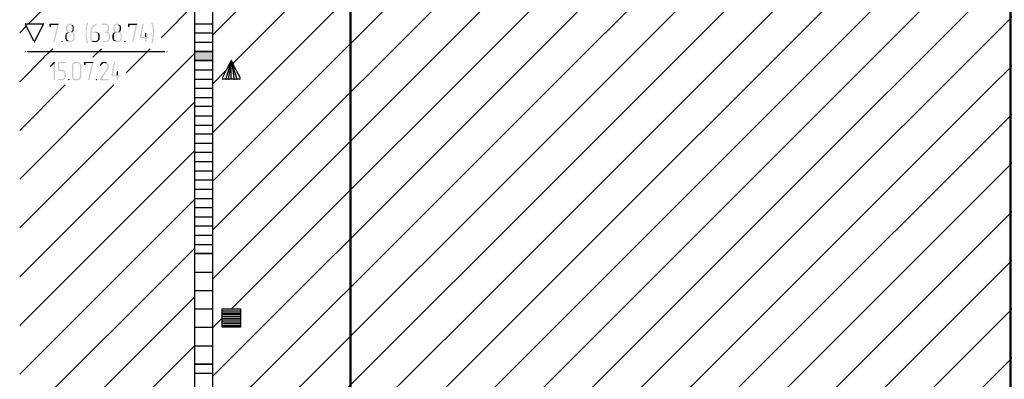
# Model space of a CAD drawing. Header units: millimetres. Extents: x -93479 to 1057970, y -66333 to 172656.
# Tile 113 of 145: x 208524 to 219229, y 40875 to 44787. Entities that reach past the tile are written whole.
import ezdxf

# ---------------------------------------------------------------- set-up
doc = ezdxf.new("R2010")
doc.units = ezdxf.units.MM
doc.layers.add('PDF _Геометрия', color=7, linetype='Continuous')
doc.layers.add('PDF _Сплошная заливка', color=7, linetype='Continuous')
doc.layers.add('РАЗМЕРЫ', color=7, linetype='Continuous', lineweight=9)

# ---------------------------------------------------------------- blocks, each defined once
blk = doc.blocks.new('геология3')
at = {"layer": 'PDF _Сплошная заливка', "transparency": 33554559}
for points in [[(59.3211, -12.5432), (59.2861, -12.5432), (59.2844, -12.5448), (59.2844, -12.5548), (59.2861, -12.5565), (59.2894, -12.5565), (59.2911, -12.5548), (59.2911, -12.5482), (59.3178, -12.5482), (59.3244, -12.5465), (59.3244, -12.5432)], [(59.3244, -12.5465), (59.3178, -12.5482), (59.3028, -12.6182), (59.3011, -12.6182), (59.3028, -12.6215), (59.3061, -12.6215), (59.3078, -12.6198)], [(59.3728, -12.5432), (59.3678, -12.5432), (59.3661, -12.5448), (59.3644, -12.5448), (59.3628, -12.5465), (59.3611, -12.5482), (59.3594, -12.5498), (59.3578, -12.5515), (59.3578, -12.5532), (59.3561, -12.5548), (59.3561, -12.5698), (59.3578, -12.5715), (59.3578, -12.5732), (59.3594, -12.5748), (59.3611, -12.5765), (59.3611, -12.5782), (59.3628, -12.5782), (59.3611, -12.5798), (59.3594, -12.5815), (59.3761, -12.5815), (59.3778, -12.5832), (59.3828, -12.5832), (59.3844, -12.5848), (59.3861, -12.5865), (59.3861, -12.5915), (59.3878, -12.5932), (59.3878, -12.6048), (59.3861, -12.6065), (59.3861, -12.6098), (59.3844, -12.6115), (59.3844, -12.6132), (59.3828, -12.6148), (59.3794, -12.6148), (59.3778, -12.6165), (59.3578, -12.6165), (59.3594, -12.6182), (59.3611, -12.6198), (59.3644, -12.6198), (59.3661, -12.6215), (59.3811, -12.6215), (59.3828, -12.6198), (59.3844, -12.6198), (59.3861, -12.6182), (59.3878, -12.6165), (59.3894, -12.6148), (59.3911, -12.6132), (59.3911, -12.6115), (59.3928, -12.6098), (59.3928, -12.5882), (59.3911, -12.5865), (59.3911, -12.5848), (59.3894, -12.5848), (59.3894, -12.5832), (59.3878, -12.5815), (59.3861, -12.5798), (59.3844, -12.5782), (59.3861, -12.5765), (59.3711, -12.5765), (59.3694, -12.5748), (59.3661, -12.5748), (59.3644, -12.5732), (59.3644, -12.5715), (59.3628, -12.5698), (59.3628, -12.5682), (59.3611, -12.5648), (59.3611, -12.5598), (59.3628, -12.5582), (59.3628, -12.5548), (59.3644, -12.5532), (59.3644, -12.5515), (59.3678, -12.5498), (59.3694, -12.5498), (59.3711, -12.5482), (59.3844, -12.5482), (59.3828, -12.5465), (59.3811, -12.5448), (59.3794, -12.5448), (59.3778, -12.5432), (59.3744, -12.5432)], [(59.3844, -12.5482), (59.3728, -12.5482), (59.3761, -12.5482), (59.3778, -12.5498), (59.3794, -12.5498), (59.3811, -12.5515), (59.3828, -12.5532), (59.3828, -12.5548), (59.3844, -12.5582), (59.3844, -12.5682), (59.3828, -12.5698), (59.3828, -12.5715), (59.3811, -12.5732), (59.3794, -12.5748), (59.3778, -12.5765), (59.3728, -12.5765), (59.3861, -12.5765), (59.3861, -12.5748), (59.3878, -12.5732), (59.3894, -12.5698), (59.3894, -12.5548), (59.3878, -12.5532), (59.3878, -12.5515), (59.3861, -12.5498)], [(59.4478, -12.5365), (59.4461, -12.5382), (59.4444, -12.5398), (59.4444, -12.5415), (59.4428, -12.5432), (59.4428, -12.5515), (59.4411, -12.5532), (59.4411, -12.5598), (59.4394, -12.5615), (59.4394, -12.6032), (59.4411, -12.6048), (59.4411, -12.6115), (59.4428, -12.6148), (59.4428, -12.6182), (59.4444, -12.6215), (59.4444, -12.6248), (59.4461, -12.6265), (59.4494, -12.6265), (59.4494, -12.6198), (59.4478, -12.6165), (59.4478, -12.6098), (59.4461, -12.6082), (59.4461, -12.5982), (59.4444, -12.5965), (59.4444, -12.5682), (59.4461, -12.5665), (59.4461, -12.5565), (59.4478, -12.5548), (59.4478, -12.5482), (59.4494, -12.5465), (59.4494, -12.5415), (59.4494, -12.5382)], [(59.4861, -12.5432), (59.4844, -12.5432), (59.4828, -12.5448), (59.4794, -12.5448), (59.4778, -12.5465), (59.4761, -12.5482), (59.4744, -12.5482), (59.4728, -12.5498), (59.4711, -12.5515), (59.4694, -12.5532), (59.4678, -12.5548), (59.4661, -12.5565), (59.4661, -12.5582), (59.4644, -12.5598), (59.4644, -12.5615), (59.4628, -12.5648), (59.4628, -12.5665), (59.4611, -12.5682), (59.4611, -12.5748), (59.4594, -12.5782), (59.4594, -12.6065), (59.4611, -12.6098), (59.4611, -12.6115), (59.4628, -12.6132), (59.4628, -12.6148), (59.4644, -12.6165), (59.4761, -12.6165), (59.4744, -12.6148), (59.4728, -12.6148), (59.4711, -12.6132), (59.4694, -12.6132), (59.4678, -12.6115), (59.4661, -12.6082), (59.4661, -12.5815), (59.4944, -12.5815), (59.4928, -12.5798), (59.4911, -12.5782), (59.4894, -12.5782), (59.4861, -12.5765), (59.4661, -12.5765), (59.4661, -12.5698), (59.4678, -12.5682), (59.4678, -12.5665), (59.4694, -12.5648), (59.4694, -12.5632), (59.4711, -12.5615), (59.4728, -12.5598), (59.4728, -12.5582), (59.4744, -12.5565), (59.4761, -12.5548), (59.4778, -12.5532), (59.4794, -12.5515), (59.4828, -12.5498), (59.4844, -12.5498), (59.4861, -12.5482), (59.4878, -12.5465), (59.4878, -12.5432)], [(59.5244, -12.5432), (59.5111, -12.5432), (59.5094, -12.5465), (59.5111, -12.5482), (59.5261, -12.5482), (59.5278, -12.5498), (59.5311, -12.5498), (59.5328, -12.5515), (59.5328, -12.5532), (59.5344, -12.5548), (59.5344, -12.5582), (59.5361, -12.5598), (59.5361, -12.5648), (59.5344, -12.5682), (59.5344, -12.5698), (59.5328, -12.5715), (59.5328, -12.5732), (59.5311, -12.5748), (59.5278, -12.5765), (59.5228, -12.5765), (59.5228, -12.5782), (59.5211, -12.5798), (59.5228, -12.5815), (59.5261, -12.5815), (59.5294, -12.5832), (59.5328, -12.5832), (59.5344, -12.5848), (59.5361, -12.5865), (59.5378, -12.5898), (59.5378, -12.6098), (59.5361, -12.6115), (59.5344, -12.6132), (59.5328, -12.6148), (59.5311, -12.6148), (59.5294, -12.6165), (59.5111, -12.6165), (59.5094, -12.6182), (59.5111, -12.6215), (59.5311, -12.6215), (59.5328, -12.6198), (59.5361, -12.6198), (59.5378, -12.6182), (59.5394, -12.6165), (59.5411, -12.6148), (59.5411, -12.6132), (59.5428, -12.6115), (59.5428, -12.6098), (59.5444, -12.6065), (59.5444, -12.5915), (59.5428, -12.5882), (59.5428, -12.5865), (59.5411, -12.5848), (59.5394, -12.5832), (59.5378, -12.5815), (59.5361, -12.5798), (59.5344, -12.5782), (59.5361, -12.5765), (59.5378, -12.5748), (59.5394, -12.5732), (59.5394, -12.5698), (59.5411, -12.5682), (59.5411, -12.5548), (59.5394, -12.5532), (59.5394, -12.5515), (59.5378, -12.5498), (59.5361, -12.5482), (59.5344, -12.5465), (59.5328, -12.5448), (59.5311, -12.5432), (59.5261, -12.5432)], [(59.5744, -12.5432), (59.5694, -12.5432), (59.5678, -12.5448), (59.5661, -12.5448), (59.5644, -12.5465), (59.5628, -12.5482), (59.5611, -12.5498), (59.5594, -12.5515), (59.5594, -12.5532), (59.5578, -12.5548), (59.5578, -12.5698), (59.5594, -12.5715), (59.5594, -12.5732), (59.5611, -12.5748), (59.5628, -12.5765), (59.5628, -12.5782), (59.5644, -12.5782), (59.5628, -12.5798), (59.5611, -12.5815), (59.5778, -12.5815), (59.5794, -12.5832), (59.5844, -12.5832), (59.5861, -12.5848), (59.5878, -12.5865), (59.5878, -12.5915), (59.5894, -12.5932), (59.5894, -12.6048), (59.5878, -12.6065), (59.5878, -12.6098), (59.5861, -12.6115), (59.5861, -12.6132), (59.5844, -12.6148), (59.5811, -12.6148), (59.5794, -12.6165), (59.5594, -12.6165), (59.5611, -12.6182), (59.5628, -12.6198), (59.5661, -12.6198), (59.5678, -12.6215), (59.5828, -12.6215), (59.5844, -12.6198), (59.5861, -12.6198), (59.5878, -12.6182), (59.5894, -12.6165), (59.5911, -12.6148), (59.5928, -12.6132), (59.5928, -12.6115), (59.5944, -12.6098), (59.5944, -12.5882), (59.5928, -12.5865), (59.5928, -12.5848), (59.5911, -12.5848), (59.5911, -12.5832), (59.5894, -12.5815), (59.5878, -12.5798), (59.5861, -12.5782), (59.5878, -12.5765), (59.5728, -12.5765), (59.5711, -12.5748), (59.5678, -12.5748), (59.5661, -12.5732), (59.5661, -12.5715), (59.5644, -12.5698), (59.5644, -12.5682), (59.5628, -12.5648), (59.5628, -12.5598), (59.5644, -12.5582), (59.5644, -12.5548), (59.5661, -12.5532), (59.5661, -12.5515), (59.5694, -12.5498), (59.5711, -12.5498), (59.5728, -12.5482), (59.5861, -12.5482), (59.5844, -12.5465), (59.5828, -12.5448), (59.5811, -12.5448), (59.5794, -12.5432), (59.5761, -12.5432)], [(59.5861, -12.5482), (59.5744, -12.5482), (59.5778, -12.5482), (59.5794, -12.5498), (59.5811, -12.5498), (59.5828, -12.5515), (59.5844, -12.5532), (59.5844, -12.5548), (59.5861, -12.5582), (59.5861, -12.5682), (59.5844, -12.5698), (59.5844, -12.5715), (59.5828, -12.5732), (59.5811, -12.5748), (59.5794, -12.5765), (59.5744, -12.5765), (59.5878, -12.5765), (59.5878, -12.5748), (59.5894, -12.5732), (59.5911, -12.5698), (59.5911, -12.5548), (59.5894, -12.5532), (59.5894, -12.5515), (59.5878, -12.5498)], [(59.6578, -12.5432), (59.6228, -12.5432), (59.6211, -12.5448), (59.6211, -12.5548), (59.6228, -12.5565), (59.6261, -12.5565), (59.6278, -12.5548), (59.6278, -12.5482), (59.6544, -12.5482), (59.6611, -12.5465), (59.6611, -12.5432)], [(59.6611, -12.5465), (59.6544, -12.5482), (59.6394, -12.6182), (59.6378, -12.6182), (59.6394, -12.6215), (59.6428, -12.6215), (59.6444, -12.6198)], [(59.6861, -12.5432), (59.6844, -12.5432), (59.6828, -12.5448), (59.6711, -12.6015), (59.6728, -12.6032), (59.6744, -12.6048), (59.6944, -12.6048), (59.6944, -12.6215), (59.6994, -12.6215), (59.6994, -12.6182), (59.6994, -12.6048), (59.7078, -12.6048), (59.7111, -12.6032), (59.7111, -12.5998), (59.6778, -12.5998), (59.6878, -12.5465), (59.6878, -12.5432)], [(59.7244, -12.5365), (59.7228, -12.5382), (59.7211, -12.5398), (59.7211, -12.5415), (59.7228, -12.5432), (59.7228, -12.5482), (59.7244, -12.5498), (59.7244, -12.5565), (59.7261, -12.5582), (59.7261, -12.5698), (59.7278, -12.5732), (59.7278, -12.5815), (59.7278, -12.5915), (59.7261, -12.5932), (59.7261, -12.6048), (59.7244, -12.6065), (59.7244, -12.6148), (59.7228, -12.6165), (59.7228, -12.6215), (59.7211, -12.6232), (59.7211, -12.6248), (59.7228, -12.6265), (59.7261, -12.6265), (59.7278, -12.6248), (59.7278, -12.6198), (59.7294, -12.6182), (59.7294, -12.6115), (59.7311, -12.6098), (59.7311, -12.5998), (59.7328, -12.5982), (59.7328, -12.5665), (59.7311, -12.5632), (59.7311, -12.5548), (59.7294, -12.5532), (59.7294, -12.5465), (59.7278, -12.5432), (59.7278, -12.5398), (59.7261, -12.5382)], [(59.3594, -12.5815), (59.3578, -12.5832), (59.3561, -12.5848), (59.3544, -12.5865), (59.3544, -12.5882), (59.3528, -12.5915), (59.3528, -12.5932), (59.3528, -12.6065), (59.3544, -12.6098), (59.3544, -12.6115), (59.3561, -12.6132), (59.3561, -12.6148), (59.3578, -12.6165), (59.3694, -12.6165), (59.3678, -12.6148), (59.3661, -12.6148), (59.3644, -12.6132), (59.3628, -12.6132), (59.3611, -12.6115), (59.3594, -12.6082), (59.3594, -12.5882), (59.3611, -12.5865), (59.3628, -12.5848), (59.3644, -12.5832), (59.3678, -12.5832), (59.3694, -12.5815), (59.3761, -12.5815)], [(59.4944, -12.5815), (59.4828, -12.5815), (59.4844, -12.5832), (59.4894, -12.5832), (59.4911, -12.5848), (59.4928, -12.5865), (59.4928, -12.5915), (59.4944, -12.5932), (59.4944, -12.6048), (59.4928, -12.6065), (59.4928, -12.6098), (59.4911, -12.6115), (59.4911, -12.6132), (59.4894, -12.6148), (59.4861, -12.6148), (59.4844, -12.6165), (59.4644, -12.6165), (59.4661, -12.6182), (59.4678, -12.6198), (59.4711, -12.6198), (59.4728, -12.6215), (59.4878, -12.6215), (59.4894, -12.6198), (59.4911, -12.6198), (59.4928, -12.6182), (59.4944, -12.6165), (59.4961, -12.6148), (59.4978, -12.6132), (59.4978, -12.6115), (59.4994, -12.6098), (59.4994, -12.5882), (59.4978, -12.5865), (59.4978, -12.5848), (59.4961, -12.5832)], [(59.5611, -12.5815), (59.5594, -12.5832), (59.5578, -12.5848), (59.5561, -12.5865), (59.5561, -12.5882), (59.5544, -12.5915), (59.5544, -12.5932), (59.5544, -12.6065), (59.5561, -12.6098), (59.5561, -12.6115), (59.5578, -12.6132), (59.5578, -12.6148), (59.5594, -12.6165), (59.5711, -12.6165), (59.5694, -12.6148), (59.5678, -12.6148), (59.5661, -12.6132), (59.5644, -12.6132), (59.5628, -12.6115), (59.5611, -12.6082), (59.5611, -12.5882), (59.5628, -12.5865), (59.5644, -12.5848), (59.5661, -12.5832), (59.5694, -12.5832), (59.5711, -12.5815), (59.5778, -12.5815)], [(59.6978, -12.5815), (59.6944, -12.5832), (59.6944, -12.5848), (59.6944, -12.5998), (59.6778, -12.5998), (59.6994, -12.5998), (59.6994, -12.5832)], [(59.3394, -12.6165), (59.3378, -12.6165), (59.3361, -12.6182), (59.3378, -12.6215), (59.3411, -12.6215), (59.3411, -12.6198), (59.3428, -12.6182), (59.3411, -12.6165)], [(59.6078, -12.6165), (59.6061, -12.6165), (59.6044, -12.6182), (59.6061, -12.6215), (59.6094, -12.6215), (59.6094, -12.6198), (59.6111, -12.6182), (59.6094, -12.6165)], [(59.3061, -12.7065), (59.3044, -12.7065), (59.2878, -12.7232), (59.2861, -12.7265), (59.2878, -12.7282), (59.2911, -12.7282), (59.3028, -12.7165), (59.3094, -12.7098), (59.3078, -12.7065)], [(59.3094, -12.7098), (59.3028, -12.7165), (59.3028, -12.7815), (59.3044, -12.7848), (59.3078, -12.7848), (59.3094, -12.7815)], [(59.3528, -12.7065), (59.3228, -12.7065), (59.3211, -12.7082), (59.3211, -12.7432), (59.3228, -12.7448), (59.3394, -12.7448), (59.3411, -12.7465), (59.3428, -12.7465), (59.3444, -12.7482), (59.3461, -12.7482), (59.3478, -12.7498), (59.3494, -12.7515), (59.3494, -12.7732), (59.3478, -12.7748), (59.3461, -12.7765), (59.3444, -12.7782), (59.3411, -12.7782), (59.3394, -12.7798), (59.3228, -12.7798), (59.3211, -12.7815), (59.3228, -12.7848), (59.3428, -12.7848), (59.3444, -12.7832), (59.3478, -12.7832), (59.3494, -12.7815), (59.3511, -12.7798), (59.3528, -12.7782), (59.3528, -12.7765), (59.3544, -12.7748), (59.3544, -12.7715), (59.3561, -12.7698), (59.3561, -12.7548), (59.3544, -12.7515), (59.3544, -12.7498), (59.3528, -12.7482), (59.3511, -12.7465), (59.3511, -12.7448), (59.3494, -12.7432), (59.3461, -12.7415), (59.3444, -12.7415), (59.3428, -12.7398), (59.3278, -12.7398), (59.3278, -12.7115), (59.3544, -12.7115), (59.3561, -12.7098), (59.3544, -12.7065)], [(59.4044, -12.7065), (59.3944, -12.7065), (59.3928, -12.7082), (59.3894, -12.7082), (59.3878, -12.7098), (59.3861, -12.7115), (59.3844, -12.7132), (59.3844, -12.7148), (59.3828, -12.7165), (59.3828, -12.7182), (59.3811, -12.7215), (59.3811, -12.7698), (59.3828, -12.7732), (59.3828, -12.7748), (59.3844, -12.7765), (59.3844, -12.7782), (59.3861, -12.7798), (59.3878, -12.7815), (59.3894, -12.7832), (59.3928, -12.7832), (59.3944, -12.7848), (59.4094, -12.7848), (59.4111, -12.7832), (59.4128, -12.7832), (59.4144, -12.7815), (59.4161, -12.7798), (59.3978, -12.7798), (59.3961, -12.7782), (59.3944, -12.7782), (59.3928, -12.7765), (59.3911, -12.7765), (59.3894, -12.7748), (59.3878, -12.7715), (59.3878, -12.7182), (59.3894, -12.7165), (59.3911, -12.7148), (59.3928, -12.7132), (59.3944, -12.7132), (59.3961, -12.7115), (59.4161, -12.7115), (59.4144, -12.7098), (59.4128, -12.7082), (59.4111, -12.7082), (59.4078, -12.7065), (59.4061, -12.7065)], [(59.4161, -12.7115), (59.4044, -12.7115), (59.4061, -12.7115), (59.4094, -12.7132), (59.4111, -12.7132), (59.4128, -12.7148), (59.4144, -12.7165), (59.4144, -12.7215), (59.4161, -12.7232), (59.4161, -12.7682), (59.4144, -12.7698), (59.4144, -12.7732), (59.4128, -12.7748), (59.4128, -12.7765), (59.4111, -12.7782), (59.4078, -12.7782), (59.4061, -12.7798), (59.3978, -12.7798), (59.4161, -12.7798), (59.4178, -12.7782), (59.4194, -12.7765), (59.4194, -12.7748), (59.4211, -12.7715), (59.4211, -12.7182), (59.4194, -12.7165), (59.4194, -12.7148), (59.4178, -12.7132)], [(59.4694, -12.7065), (59.4344, -12.7065), (59.4328, -12.7082), (59.4328, -12.7182), (59.4344, -12.7198), (59.4378, -12.7198), (59.4394, -12.7182), (59.4394, -12.7115), (59.4661, -12.7115), (59.4728, -12.7098), (59.4728, -12.7065)], [(59.4728, -12.7098), (59.4661, -12.7115), (59.4511, -12.7815), (59.4494, -12.7815), (59.4511, -12.7848), (59.4544, -12.7848), (59.4561, -12.7832)], [(59.5328, -12.7115), (59.5194, -12.7115), (59.5211, -12.7115), (59.5228, -12.7132), (59.5261, -12.7132), (59.5278, -12.7148), (59.5294, -12.7165), (59.5311, -12.7182), (59.5328, -12.7198), (59.5328, -12.7215), (59.5344, -12.7232), (59.5344, -12.7282), (59.5328, -12.7298), (59.5328, -12.7315), (59.5311, -12.7332), (59.5011, -12.7798), (59.4994, -12.7815), (59.5011, -12.7832), (59.5028, -12.7848), (59.5378, -12.7848), (59.5378, -12.7832), (59.5394, -12.7815), (59.5394, -12.7798), (59.5078, -12.7798), (59.5361, -12.7365), (59.5378, -12.7348), (59.5378, -12.7332), (59.5394, -12.7315), (59.5394, -12.7198), (59.5378, -12.7165), (59.5361, -12.7148), (59.5344, -12.7132)], [(59.5194, -12.7065), (59.5144, -12.7065), (59.5128, -12.7082), (59.5094, -12.7082), (59.5078, -12.7098), (59.5061, -12.7098), (59.5061, -12.7115), (59.5044, -12.7132), (59.5028, -12.7165), (59.5011, -12.7182), (59.5011, -12.7198), (59.5011, -12.7232), (59.5061, -12.7232), (59.5061, -12.7215), (59.5078, -12.7198), (59.5078, -12.7165), (59.5094, -12.7148), (59.5111, -12.7148), (59.5144, -12.7132), (59.5161, -12.7115), (59.5328, -12.7115), (59.5311, -12.7098), (59.5294, -12.7082), (59.5278, -12.7082), (59.5261, -12.7065), (59.5211, -12.7065)], [(59.5644, -12.7065), (59.5628, -12.7065), (59.5611, -12.7082), (59.5494, -12.7648), (59.5511, -12.7665), (59.5528, -12.7682), (59.5728, -12.7682), (59.5728, -12.7848), (59.5778, -12.7848), (59.5778, -12.7815), (59.5778, -12.7682), (59.5861, -12.7682), (59.5894, -12.7665), (59.5894, -12.7632), (59.5561, -12.7632), (59.5661, -12.7098), (59.5661, -12.7065)], [(59.5761, -12.7448), (59.5728, -12.7465), (59.5728, -12.7482), (59.5728, -12.7632), (59.5561, -12.7632), (59.5778, -12.7632), (59.5778, -12.7465)], [(59.3678, -12.7798), (59.3661, -12.7798), (59.3644, -12.7815), (59.3661, -12.7848), (59.3694, -12.7848), (59.3694, -12.7832), (59.3711, -12.7815), (59.3694, -12.7798)], [(59.4861, -12.7798), (59.4844, -12.7798), (59.4828, -12.7815), (59.4844, -12.7848), (59.4878, -12.7848), (59.4878, -12.7832), (59.4894, -12.7815), (59.4878, -12.7798)]]:
    blk.add_hatch(color=7, dxfattribs=at).paths.add_polyline_path(points)
at = {"layer": 'PDF _Геометрия', "color": 7, "lineweight": 25}
for points in [[(59.9844, -18.6448), (59.9061, -18.6448), (59.9844, -18.6448), (59.9844, -14.5898), (59.9844, -9.5898), (59.9061, -9.5898), (59.9061, -14.5898), (59.9061, -18.6448), (59.9844, -18.6448), (60.0628, -18.5665)], [(59.9844, -12.5898), (61.7328, -10.8415)], [(59.9844, -13.0082), (62.1344, -10.8582)], [(59.9844, -13.2165), (62.3344, -10.8665)], [(60.0694, -12.7132), (61.9344, -10.8498)], [(59.9844, -13.4248), (62.5361, -10.8748)], [(59.9844, -13.6348), (62.7361, -10.8815)], [(59.9844, -14.0515), (63.1394, -10.8965)], [(59.9844, -14.2598), (63.3411, -10.9048)], [(60.0644, -13.7632), (62.9378, -10.8898)], [(59.9844, -14.4698), (63.5428, -10.9115)], [(59.9844, -14.8865), (63.9478, -10.9232)], [(59.9844, -15.0965), (64.1511, -10.9282)], [(59.9844, -15.3048), (64.3544, -10.9332)], [(59.9844, -15.7215), (63.8361, -11.8698), (64.2361, -11.4698), (64.7644, -10.9432)], [(59.9844, -15.9315), (63.9211, -11.9948), (64.4778, -11.4382), (64.9694, -10.9465)], [(59.9844, -16.1398), (64.0294, -12.0948), (64.7061, -11.4182), (65.1744, -10.9498)], [(60.0411, -15.4565), (64.5594, -10.9382)], [(60.1028, -14.5598), (63.7444, -10.9165)], [(59.9844, -16.7665), (64.4178, -12.3315), (65.3728, -11.3765), (65.7928, -10.9565)], [(59.9844, -16.9748), (64.5594, -12.3998), (65.5911, -11.3665), (65.9994, -10.9598)], [(59.9844, -17.1832), (64.7044, -12.4632), (65.8094, -11.3582), (66.2078, -10.9615)], [(60.0711, -17.3065), (64.8528, -12.5232), (66.0261, -11.3515), (66.4144, -10.9615)], [(61.6478, -14.6848), (64.1511, -12.1815), (64.9311, -11.4015), (65.3811, -10.9532)], [(61.7794, -14.7615), (64.2811, -12.2615), (65.1528, -11.3882), (65.5861, -10.9548)], [(59.1961, -12.5432), (59.9061, -11.8332)], [(59.7628, -12.6032), (59.9061, -12.4598)], [(59.1578, -12.5815), (59.1861, -12.5532)], [(59.1828, -12.5432), (59.1811, -12.5432), (59.2594, -12.5432), (59.2611, -12.5432)], [(59.2178, -12.6182), (59.2011, -12.5815), (59.1828, -12.5465)], [(59.2228, -12.6182), (59.2411, -12.5815), (59.2578, -12.5465)], [(59.9061, -12.5432), (59.9844, -12.5432)], [(59.9061, -12.5815), (59.9844, -12.5815)], [(59.9061, -12.6215), (59.9844, -12.6215)], [(59.1578, -13.4165), (59.9061, -12.6698)], [(59.1811, -12.6615), (59.1828, -12.6615)], [(59.1894, -12.6615), (59.7794, -12.6615)], [(59.2611, -12.6865), (59.2994, -12.6498)], [(59.4711, -12.6865), (59.5078, -12.6498)], [(59.6144, -12.7515), (59.7161, -12.6498)], [(59.7878, -12.6615), (59.7894, -12.6615)], [(59.9061, -12.6615), (59.9844, -12.6615)], [(59.1578, -12.7915), (59.2611, -12.6882)], [(59.9078, -12.6998), (59.9061, -12.6998), (59.9844, -12.6998), (59.9061, -12.6998), (59.9844, -12.6998)], [(60.0261, -12.7748), (60.0428, -12.7398), (60.0611, -12.7048)], [(60.0511, -12.7782), (60.0578, -12.7398), (60.0628, -12.7015), (60.0511, -12.7398), (60.0394, -12.7782)], [(60.0628, -12.7798), (60.0628, -12.6998), (60.0644, -12.6998), (60.0628, -12.6998), (60.0644, -12.6998)], [(60.0628, -12.7015), (60.0694, -12.7398), (60.0744, -12.7782)], [(60.0644, -12.7015), (60.0744, -12.7398), (60.0861, -12.7782)], [(60.0644, -12.7048), (60.0828, -12.7398), (60.1011, -12.7748)], [(59.9061, -12.7398), (59.9844, -12.7398)], [(59.9844, -12.7998), (60.0428, -12.7398)], [(59.1578, -12.9998), (59.3528, -12.8048)], [(59.1578, -13.2082), (59.5611, -12.8048)], [(59.9061, -12.7798), (59.9844, -12.7798)], [(60.1028, -12.7798), (60.0244, -12.7798), (60.0261, -12.7798)], [(60.0394, -12.7798), (60.0411, -12.7798)], [(60.0511, -12.7798), (60.0528, -12.7798)], [(60.0744, -12.7798), (60.0761, -12.7798)], [(60.0861, -12.7798), (60.0878, -12.7798)], [(59.9061, -12.8182), (59.9844, -12.8182)], [(59.1578, -13.6265), (59.9061, -12.8782)], [(59.9061, -12.8582), (59.9844, -12.8582)], [(59.9061, -12.8965), (59.9844, -12.8965)], [(59.9061, -12.9365), (59.9844, -12.9365)], [(59.9061, -12.9765), (59.9844, -12.9765)], [(59.9061, -13.0148), (59.9844, -13.0148)], [(59.9061, -13.0548), (59.9844, -13.0548)], [(59.1578, -13.8348), (59.9061, -13.0865)], [(59.9061, -13.0932), (59.9844, -13.0932)], [(59.9061, -13.1332), (59.9844, -13.1332)], [(59.9061, -13.1732), (59.9844, -13.1732)], [(59.9061, -13.2115), (59.9844, -13.2115)], [(59.9061, -13.2515), (59.9844, -13.2515)], [(59.1578, -14.0432), (59.9061, -13.2948)], [(59.9061, -13.2915), (59.9844, -13.2915)], [(59.9061, -13.3298), (59.9844, -13.3298)], [(59.9061, -13.3698), (59.9844, -13.3698)], [(59.9061, -13.4082), (59.9844, -13.4082)], [(59.9061, -13.4482), (59.9844, -13.4482)], [(59.1578, -14.2515), (59.9061, -13.5048)], [(59.9061, -13.4882), (59.9844, -13.4882)], [(59.9061, -13.6065), (59.9844, -13.6065)], [(59.9061, -13.6848), (59.9844, -13.6848)], [(59.1578, -14.4615), (59.9061, -13.7132)], [(59.9061, -13.7632), (59.9844, -13.7632)], [(60.0244, -13.7715), (60.1028, -13.7715)], [(59.9844, -13.8432), (60.0244, -13.8032), (60.1028, -13.8032)], [(60.0244, -13.7798), (60.1028, -13.7798)], [(60.0244, -13.7865), (60.1028, -13.7865)], [(60.0244, -13.7948), (60.1028, -13.7948)], [(60.0244, -13.8098), (60.1028, -13.8098)], [(59.9061, -13.8415), (59.9844, -13.8415)], [(60.0244, -13.8182), (60.1028, -13.8182)], [(60.0244, -13.8265), (60.1028, -13.8265)], [(60.0244, -13.8348), (60.1028, -13.8348)], [(59.1578, -14.6698), (59.9061, -13.9215), (59.9844, -13.9215)], [(59.9061, -14.0382), (59.9844, -14.0382)]]:
    blk.add_lwpolyline(points, dxfattribs=at)
for points in [[(59.2228, -12.6215), (59.2211, -12.6215)], [(59.9844, -12.6615), (59.9061, -12.6615)], [(60.0644, -12.6998), (60.0628, -12.6998)], [(59.9844, -13.5265), (59.9061, -13.5265)], [(59.9844, -13.5265), (59.9061, -13.5265)], [(60.0244, -13.8415), (60.0244, -13.7632), (60.1028, -13.7632), (60.1028, -13.8415)], [(59.9844, -13.9998), (59.9061, -13.9998)], [(59.9844, -13.9998), (59.9061, -13.9998)]]:
    blk.add_lwpolyline(points, close=True, dxfattribs=at)
at = {"layer": 'PDF _Геометрия', "color": 7, "lineweight": 5}
for points in [[(59.9844, -12.6615), (59.9061, -12.6615)], [(59.9844, -12.6998), (59.9061, -12.6998), (59.9844, -12.6998)]]:
    blk.add_lwpolyline(points, dxfattribs=at)
at = {"layer": 'PDF _Сплошная заливка', "color": 7, "lineweight": 5, "transparency": 33554559}
for points in [[(59.9844, -12.6615), (59.9061, -12.6615), (59.9844, -12.6998)], [(59.9061, -12.6615), (59.9844, -12.6998), (59.9061, -12.6998)]]:
    blk.add_solid(points, dxfattribs=at)

msp = doc.modelspace()

# ---------------------------------------------------------------- linework, layer by layer
at = {"layer": 'РАЗМЕРЫ', "color": 7, "lineweight": 50}
msp.add_lwpolyline([(219295.1, 50286.6), (212120.2, 50286.6), (212120.2, 36025.4), (219295.1, 36025.4)], close=True, dxfattribs=at)

# ---------------------------------------------------------------- block references
at = {"color": 7, "xscale": 2541.29606099, "yscale": 2541.29606099, "zscale": 2541.29606099}
msp.add_blockref('геология3', (58186.8, 76618), dxfattribs=at)

doc.saveas('drawing.dxf')
